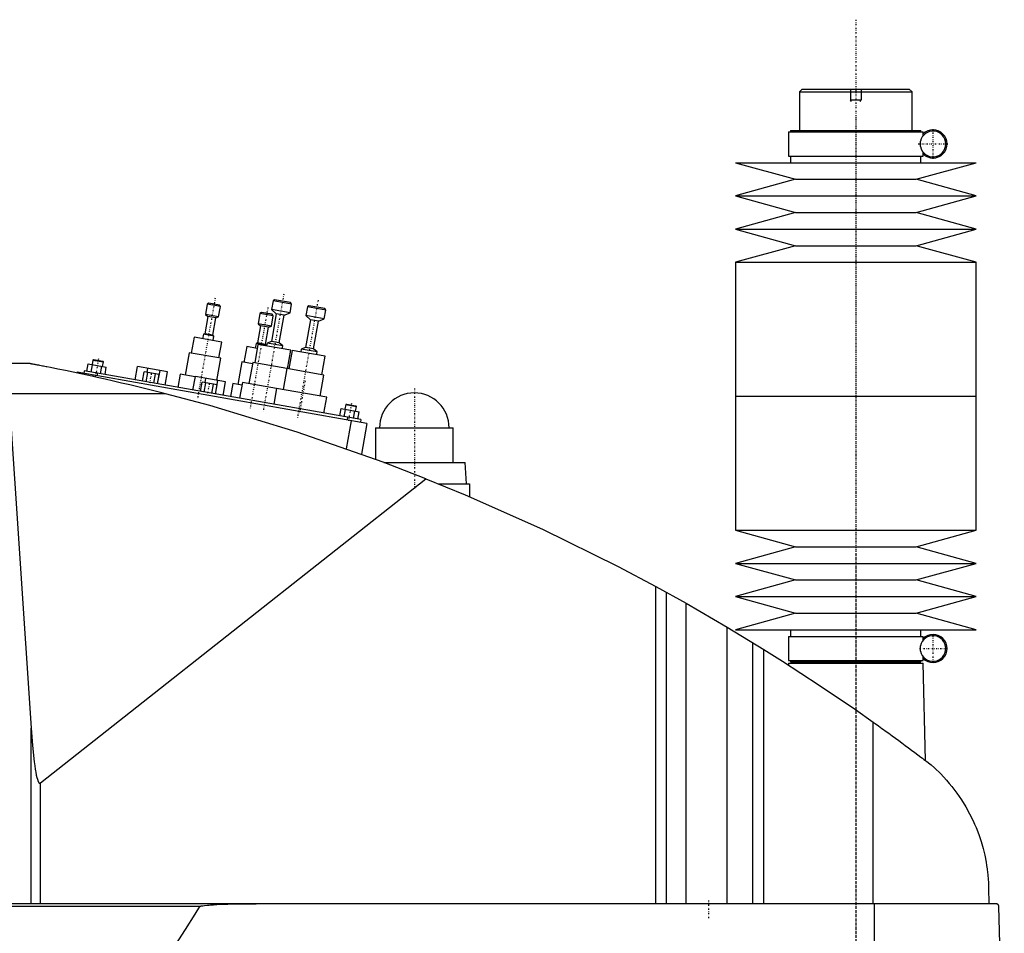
# Model space of a CAD drawing. Extents: x -186 to 706, y -123 to 447.
# Tile 3 of 3: x 338 to 706, y 106 to 447. Entities that reach past the tile are written whole.
import ezdxf

# ---------------------------------------------------------------- set-up
doc = ezdxf.new("R2010")
doc.units = 0
doc.linetypes.add('CENTER', pattern=[1.5, 0.45, -0.5, 0.05, -0.5])
for name, color, linetype in [('AM_0', 7, 'CONTINUOUS'), ('AM_10', 7, 'CONTINUOUS'), ('AM_7', 7, 'CENTER')]:
    doc.layers.add(name, color=color, linetype=linetype)

msp = doc.modelspace()

# ---------------------------------------------------------------- linework, layer by layer
at = {"layer": 'AM_0', "color": 7, "linetype": 'CONTINUOUS'}
for p, q in [((630, 421), (629, 420)), ((629, 420), (629, 405.5)), ((629, 420), (671, 420)), ((630, 421), (670, 421)), ((671, 420), (670, 421)), ((671, 405.5), (671, 420)), ((624.85, 405), (624.85, 396)), ((624.85, 405), (675.15, 405)), ((625.65, 405.5), (625.65, 405)), ((625.65, 405.5), (674.35, 405.5)), ((674.35, 405), (674.35, 405.5)), ((675.15, 403.56), (675.15, 405)), ((674.16, 399.5), (674.16, 401.5)), ((675.15, 396), (675.15, 397.44)), ((624.85, 396), (675.15, 396)), ((625.65, 396), (625.65, 393.5)), ((674.35, 393.5), (674.35, 396)), ((605, 393.5), (627.5, 387.3)), ((605, 393.5), (695, 393.5)), ((672.5, 387.3), (695, 393.5)), ((627.5, 387.3), (605, 381.1)), ((627.5, 387.3), (672.5, 387.3)), ((695, 381.1), (672.5, 387.3)), ((605, 381.1), (627.5, 374.9)), ((605, 381.1), (695, 381.1)), ((672.5, 374.9), (695, 381.1)), ((627.5, 374.9), (605, 368.7)), ((627.5, 374.9), (672.5, 374.9)), ((695, 368.7), (672.5, 374.9)), ((605, 368.7), (627.5, 362.5)), ((605, 368.7), (695, 368.7)), ((672.5, 362.5), (695, 368.7)), ((627.5, 362.5), (605, 356.3)), ((627.5, 362.5), (672.5, 362.5)), ((695, 356.3), (672.5, 362.5)), ((605, 356.3), (605, 306.25)), ((605, 356.3), (695, 356.3)), ((695, 306.25), (695, 356.3)), ((432.79, 342.27), (432.21, 341.87)), ((438.69, 341.23), (432.79, 342.27)), ((407.62, 340.62), (406.94, 336.78)), ((408.2, 341.03), (407.62, 340.62)), ((412.54, 339.75), (407.62, 340.62)), ((412.13, 340.33), (408.2, 341.03)), ((411.86, 335.91), (412.54, 339.75)), ((412.54, 339.75), (412.13, 340.33)), ((432.21, 341.87), (431.63, 338.62)), ((431.63, 338.62), (433.39, 337.09)), ((438.53, 337.4), (431.63, 338.62)), ((439.1, 340.65), (432.21, 341.87)), ((438.53, 337.4), (439.1, 340.65)), ((439.1, 340.65), (438.69, 341.23)), ((445.01, 339.61), (444.44, 336.36)), ((445.59, 340.02), (445.01, 339.61)), ((451.9, 338.4), (445.01, 339.61)), ((451.5, 338.97), (445.59, 340.02)), ((451.9, 338.4), (451.5, 338.97)), ((407.82, 336.01), (406.69, 329.61)), ((406.94, 336.78), (407.82, 336.01)), ((411.86, 335.91), (406.94, 336.78)), ((410.77, 335.49), (407.82, 336.01)), ((409.65, 329.09), (410.77, 335.49)), ((410.77, 335.49), (411.86, 335.91)), ((427.31, 337.15), (426.64, 333.31)), ((427.89, 337.55), (427.31, 337.15)), ((432.24, 336.28), (427.31, 337.15)), ((431.83, 336.86), (427.89, 337.55)), ((431.56, 332.44), (432.24, 336.28)), ((433.39, 337.09), (431.57, 326.75)), ((432.24, 336.28), (431.83, 336.86)), ((436.35, 336.57), (433.39, 337.09)), ((434.53, 326.23), (436.35, 336.57)), ((436.35, 336.57), (438.53, 337.4)), ((444.44, 336.36), (446.2, 334.83)), ((451.33, 335.15), (444.44, 336.36)), ((449.15, 334.31), (451.33, 335.15)), ((451.33, 335.15), (451.9, 338.4)), ((427.52, 332.54), (426.39, 326.14)), ((426.64, 333.31), (427.52, 332.54)), ((431.56, 332.44), (426.64, 333.31)), ((430.47, 332.02), (427.52, 332.54)), ((429.34, 325.62), (430.47, 332.02)), ((430.47, 332.02), (431.56, 332.44)), ((446.2, 334.83), (444.37, 324.49)), ((449.15, 334.31), (446.2, 334.83)), ((447.33, 323.97), (449.15, 334.31)), ((402.65, 328.29), (401.61, 322.39)), ((412.99, 326.47), (402.65, 328.29)), ((406.15, 329.4), (405.85, 327.73)), ((406.69, 329.61), (406.15, 329.4)), ((410.09, 328.71), (406.15, 329.4)), ((409.65, 329.09), (406.69, 329.61)), ((410.09, 328.71), (409.65, 329.09)), ((409.79, 327.04), (410.09, 328.71)), ((411.95, 320.56), (412.99, 326.47)), ((422.35, 324.82), (421.3, 318.91)), ((426.28, 324.13), (422.35, 324.82)), ((426.55, 325.6), (425.33, 318.71)), ((425.84, 325.93), (425.55, 324.26)), ((426.39, 326.14), (425.84, 325.93)), ((429.78, 325.24), (425.84, 325.93)), ((429.34, 325.62), (426.39, 326.14)), ((438.86, 323.43), (426.55, 325.6)), ((429.78, 325.24), (429.34, 325.62)), ((429.94, 326.12), (429.75, 325.04)), ((429.75, 325.04), (429.78, 325.24)), ((431.57, 326.75), (429.94, 326.12)), ((435.85, 325.08), (429.94, 326.12)), ((434.53, 326.23), (431.57, 326.75)), ((435.85, 325.08), (434.53, 326.23)), ((435.66, 324), (435.85, 325.08)), ((442.74, 323.87), (442.55, 322.78)), ((444.37, 324.49), (442.74, 323.87)), ((448.65, 322.82), (442.74, 323.87)), ((447.33, 323.97), (444.37, 324.49)), ((448.65, 322.82), (447.33, 323.97)), ((400.87, 322.52), (399.39, 314.15)), ((412.69, 320.43), (400.87, 322.52)), ((411.23, 312.16), (412.69, 320.43)), ((437.64, 316.54), (438.86, 323.43)), ((439.35, 323.35), (438.13, 316.45)), ((451.66, 321.18), (439.35, 323.35)), ((448.46, 321.74), (448.65, 322.82)), ((450.44, 314.28), (451.66, 321.18)), ((340.94, 318.5), (213.33, 318.5)), ((362.56, 315.56), (363.05, 318.32)), ((363.05, 318.32), (369.87, 317.12)), ((364.27, 315.26), (364.75, 318.02)), ((364.85, 319.78), (364.54, 318.06)), ((365.14, 319.98), (364.85, 319.78)), ((364.85, 319.78), (368.79, 319.08)), ((365.14, 319.98), (368.58, 319.37)), ((367.68, 314.66), (368.17, 317.42)), ((368.48, 317.36), (368.79, 319.08)), ((368.79, 319.08), (368.58, 319.37)), ((369.39, 314.36), (369.87, 317.12)), ((380.6, 312.38), (381.49, 317.4)), ((392.71, 315.42), (381.49, 317.4)), ((385.14, 315.14), (385.42, 316.71)), ((420.57, 319.04), (419.09, 310.67)), ((424.5, 318.35), (420.57, 319.04)), ((424.59, 318.84), (423.2, 310.96)), ((437.4, 316.58), (424.59, 318.84)), ((437.39, 316.58), (436, 308.71)), ((451.18, 314.15), (437.39, 316.58)), ((358.96, 315.18), (358.91, 314.91)), ((467.29, 296.08), (358.96, 315.18)), ((361.6, 315.73), (361.42, 314.75)), ((465, 297.5), (361.6, 315.73)), ((364.87, 314.14), (364.78, 313.64)), ((366.52, 314.86), (366.35, 313.88)), ((383.37, 311.89), (383.98, 315.34)), ((389.67, 314.34), (383.98, 315.34)), ((384.79, 311.64), (385.4, 315.09)), ((387.64, 311.14), (388.24, 314.59)), ((389.06, 310.89), (389.95, 315.91)), ((389.06, 310.89), (389.67, 314.34)), ((391.83, 310.4), (392.71, 315.42)), ((397.42, 314.49), (396.56, 309.57)), ((403.13, 313.49), (397.42, 314.49)), ((402.27, 308.56), (403.15, 313.58)), ((414.38, 311.6), (403.15, 313.58)), ((406.81, 311.32), (407.08, 312.89)), ((449.79, 306.27), (451.18, 314.15)), ((405.04, 308.07), (405.65, 311.52)), ((411.33, 310.52), (405.65, 311.52)), ((406.46, 307.82), (407.07, 311.27)), ((409.3, 307.32), (409.91, 310.77)), ((410.72, 307.07), (411.33, 310.52)), ((410.73, 307.07), (411.61, 312.09)), ((413.49, 306.58), (414.38, 311.6)), ((417.12, 311.02), (416.25, 306.1)), ((420.57, 310.41), (417.12, 311.02)), ((420.74, 311.4), (419.7, 305.49)), ((433.54, 309.14), (420.74, 311.4)), ((433.54, 309.14), (432.5, 303.23)), ((452.25, 305.84), (433.54, 309.14)), ((392.03, 307.16), (333.43, 307.16)), ((333.43, 307.16), (341.83, 182.23)), ((451.21, 299.93), (452.25, 305.84)), ((605, 306.25), (605, 256.2)), ((605, 306.25), (695, 306.25)), ((605, 306.25), (695, 306.25)), ((695, 256.2), (695, 306.25)), ((459.39, 303.1), (459.08, 301.38)), ((459.68, 303.31), (459.39, 303.1)), ((459.39, 303.1), (463.33, 302.41)), ((459.68, 303.31), (463.12, 302.7)), ((463.02, 300.69), (463.33, 302.41)), ((463.33, 302.41), (463.12, 302.7)), ((457.1, 298.89), (457.59, 301.64)), ((457.59, 301.64), (464.41, 300.44)), ((458.81, 298.59), (459.3, 301.34)), ((460.08, 298.37), (459.9, 297.38)), ((462.22, 297.99), (462.71, 300.74)), ((463.93, 297.69), (464.41, 300.44)), ((461.38, 297.12), (459.53, 286.63)), ((465, 297.5), (464.83, 296.52)), ((467.29, 296.08), (465.26, 284.59)), ((470.5, 294.5), (470.5, 282.67)), ((470.5, 294.5), (499.5, 294.5)), ((499.5, 281.5), (499.5, 294.5)), ((473.65, 281.5), (504, 281.5)), ((504.5, 273.5), (504, 281.5)), ((345.22, 161.75), (489.33, 275.44)), ((494.16, 273.5), (505.65, 273.5)), ((505.65, 273.5), (505.65, 268.73)), ((605, 256.2), (627.5, 250)), ((605, 256.2), (695, 256.2)), ((672.5, 250), (695, 256.2)), ((627.5, 250), (605, 243.8)), ((627.5, 250), (672.5, 250)), ((695, 243.8), (672.5, 250)), ((605, 243.8), (627.5, 237.6)), ((605, 243.8), (695, 243.8)), ((672.5, 237.6), (695, 243.8)), ((627.5, 237.6), (605, 231.4)), ((627.5, 237.6), (672.5, 237.6)), ((695, 231.4), (672.5, 237.6)), ((575.22, 116.6), (575.22, 235.17)), ((575.22, 235.17), (586.56, 228.89)), ((579.22, 116.6), (579.22, 232.98)), ((586.56, 116.6), (586.56, 228.89)), ((586.56, 228.89), (601.96, 219.97)), ((605, 231.4), (627.5, 225.2)), ((605, 231.4), (695, 231.4)), ((672.5, 225.2), (695, 231.4)), ((627.5, 225.2), (605, 219)), ((627.5, 225.2), (672.5, 225.2)), ((695, 219), (672.5, 225.2)), ((601.96, 116.6), (601.96, 219.97)), ((601.96, 219.97), (615.65, 211.64)), ((605, 219), (695, 219)), ((625.65, 219), (625.65, 216.5)), ((674.35, 216.5), (674.35, 219)), ((611.52, 116.6), (611.52, 214.2)), ((624.85, 216.5), (624.85, 207.5)), ((624.85, 216.5), (675.15, 216.5)), ((675.15, 215.06), (675.15, 216.5)), ((615.65, 116.6), (615.65, 211.64)), ((674.16, 211), (674.16, 213)), ((624.83, 206.5), (624.81, 205.86)), ((624.83, 206.5), (675.17, 206.5)), ((624.85, 207.5), (675.15, 207.5)), ((625.65, 207.5), (625.65, 207)), ((625.65, 207), (674.35, 207)), ((625.83, 207), (625.83, 206.5)), ((674.17, 206.5), (674.17, 207)), ((674.35, 207), (674.35, 207.5)), ((675.15, 207.5), (675.15, 208.94)), ((676.04, 170.15), (675.17, 206.5)), ((656.53, 116.6), (656.53, 184.45)), ((341.83, 116.6), (341.83, 182.23)), ((345.22, 116.6), (345.22, 161.75)), ((699.63, 122.62), (699.77, 116.6)), ((702.45, 116.6), (132.05, 116.6)), ((404.88, 115.63), (188.61, 115.63)), ((657.01, 34.5), (657.01, 116.6)), ((705.5, 34.5), (703.45, 115.63))]:
    msp.add_line(p, q, dxfattribs=at)
for points in [[(392.03, 307.16, 0), (390.59, 307.53, 0), (387.67, 308.27, 0), (384.69, 309.01, 0), (383.19, 309.37, 0), (381.68, 309.74, 0), (378.64, 310.47, 0), (375.58, 311.19, 0), (372.52, 311.91, 0), (369.46, 312.6, 0), (366.41, 313.28, 0), (364.9, 313.62, 0), (363.39, 313.95, 0), (360.41, 314.59, 0), (357.47, 315.21, 0), (354.59, 315.81, 0), (351.78, 316.39, 0), (349.05, 316.93, 0), (347.64, 317.21, 0), (347.41, 317.26, 0), (346.93, 317.35, 0), (346.46, 317.44, 0), (346.22, 317.49, 0), (345.99, 317.53, 0), (345.52, 317.63, 0), (345.06, 317.71, 0), (344.6, 317.8, 0), (344.16, 317.89, 0), (343.73, 317.97, 0), (343.52, 318.01, 0), (343.31, 318.05, 0), (342.91, 318.13, 0), (342.53, 318.2, 0), (342.32, 318.24, 0), (342.26, 318.25, 0), (342.2, 318.26, 0), (342.17, 318.27, 0), (342.14, 318.27, 0), (342.08, 318.28, 0), (342.03, 318.29, 0), (341.97, 318.31, 0), (341.91, 318.32, 0), (341.86, 318.33, 0), (341.83, 318.33, 0), (341.8, 318.34, 0), (341.74, 318.35, 0), (341.69, 318.36, 0), (341.64, 318.37, 0), (341.58, 318.38, 0), (341.53, 318.39, 0), (341.51, 318.39, 0), (341.48, 318.4, 0), (341.44, 318.41, 0), (341.39, 318.41, 0), (341.37, 318.42, 0), (341.35, 318.42, 0), (341.3, 318.43, 0), (341.26, 318.44, 0), (341.24, 318.44, 0), (341.22, 318.45, 0), (341.19, 318.45, 0), (341.15, 318.46, 0), (341.12, 318.47, 0), (341.09, 318.47, 0), (341.06, 318.48, 0), (341.05, 318.48, 0), (341.04, 318.48, 0), (341.02, 318.48, 0), (341, 318.49, 0), (340.98, 318.49, 0), (340.96, 318.49, 0), (340.95, 318.5, 0), (340.95, 318.5, 0), (340.94, 318.5, 0), (340.94, 318.5, 0), (340.94, 318.5, 0), (340.94, 318.5, 0)], [(489.33, 275.44, 0), (473.4, 281.59, 0), (441.19, 292.86, 0), (408.52, 302.74, 0), (392.03, 307.16, 0)], [(489.33, 275.44, 0), (503.96, 269.45, 0), (532.87, 256.58, 0), (561.24, 242.59, 0), (575.22, 235.17, 0)], [(615.65, 211.64, 0), (622.58, 207.29, 0), (636.3, 198.36, 0), (649.84, 189.16, 0), (656.53, 184.45, 0)], [(656.53, 184.45, 0), (657.18, 184, 0), (658.46, 183.08, 0), (659.75, 182.16, 0), (660.38, 181.7, 0), (661.02, 181.24, 0), (662.29, 180.33, 0), (663.54, 179.42, 0), (664.79, 178.51, 0), (666.03, 177.6, 0), (667.25, 176.7, 0), (667.86, 176.26, 0), (668.47, 175.81, 0), (669.67, 174.92, 0), (670.86, 174.04, 0), (672.03, 173.16, 0), (673.19, 172.3, 0), (674.33, 171.44, 0), (674.89, 171.01, 0), (675.45, 170.59, 0), (676.56, 169.75, 0), (677.65, 168.93, 0), (678.19, 168.52, 0)], [(341.83, 182.23, 0), (342.32, 175.77, 0), (342.95, 169.66, 0), (343.13, 168.22, 0), (343.32, 166.92, 0), (343.42, 166.32, 0), (343.52, 165.75, 0), (343.71, 164.73, 0), (343.91, 163.86, 0), (344.11, 163.13, 0), (344.22, 162.77, 0), (344.26, 162.67, 0), (344.29, 162.59, 0), (344.31, 162.54, 0), (344.32, 162.5, 0), (344.36, 162.42, 0), (344.39, 162.34, 0), (344.42, 162.27, 0), (344.46, 162.2, 0), (344.49, 162.14, 0), (344.51, 162.11, 0), (344.52, 162.08, 0), (344.56, 162.02, 0), (344.59, 161.97, 0), (344.61, 161.94, 0), (344.63, 161.92, 0), (344.66, 161.88, 0), (344.69, 161.84, 0), (344.71, 161.82, 0), (344.73, 161.8, 0), (344.76, 161.77, 0), (344.78, 161.75, 0), (344.79, 161.75, 0), (344.79, 161.74, 0), (344.79, 161.74, 0), (344.8, 161.74, 0), (344.8, 161.74, 0), (344.81, 161.73, 0), (344.81, 161.73, 0), (344.82, 161.72, 0), (344.83, 161.72, 0), (344.83, 161.72, 0), (344.83, 161.72, 0), (344.84, 161.71, 0), (344.84, 161.71, 0), (344.85, 161.71, 0), (344.85, 161.7, 0), (344.86, 161.7, 0), (344.86, 161.7, 0), (344.87, 161.7, 0), (344.87, 161.7, 0), (344.88, 161.69, 0), (344.88, 161.69, 0), (344.89, 161.69, 0), (344.89, 161.69, 0), (344.9, 161.69, 0), (344.9, 161.68, 0), (344.9, 161.68, 0), (344.91, 161.68, 0), (344.91, 161.68, 0), (344.92, 161.68, 0), (344.92, 161.68, 0), (344.93, 161.68, 0), (344.93, 161.68, 0), (344.93, 161.67, 0), (344.94, 161.67, 0), (344.94, 161.67, 0), (344.95, 161.67, 0), (344.96, 161.67, 0), (344.96, 161.67, 0), (344.96, 161.67, 0), (344.97, 161.67, 0), (344.97, 161.67, 0), (344.98, 161.67, 0), (344.98, 161.67, 0), (344.99, 161.67, 0), (344.99, 161.67, 0), (345, 161.67, 0), (345, 161.67, 0), (345.01, 161.67, 0), (345.01, 161.67, 0), (345.02, 161.67, 0), (345.02, 161.67, 0), (345.03, 161.67, 0), (345.03, 161.67, 0), (345.03, 161.67, 0), (345.04, 161.67, 0), (345.05, 161.67, 0), (345.05, 161.67, 0), (345.06, 161.67, 0), (345.06, 161.67, 0), (345.07, 161.67, 0), (345.07, 161.67, 0), (345.07, 161.68, 0), (345.08, 161.68, 0), (345.08, 161.68, 0), (345.09, 161.68, 0), (345.1, 161.68, 0), (345.1, 161.68, 0), (345.1, 161.68, 0), (345.11, 161.69, 0), (345.11, 161.69, 0), (345.12, 161.69, 0), (345.12, 161.69, 0), (345.12, 161.69, 0), (345.13, 161.7, 0), (345.13, 161.7, 0), (345.14, 161.7, 0), (345.14, 161.7, 0), (345.15, 161.71, 0), (345.15, 161.71, 0), (345.16, 161.71, 0), (345.16, 161.71, 0), (345.17, 161.72, 0), (345.17, 161.72, 0), (345.17, 161.72, 0), (345.18, 161.73, 0), (345.19, 161.73, 0), (345.19, 161.73, 0), (345.2, 161.74, 0), (345.2, 161.74, 0), (345.2, 161.74, 0), (345.21, 161.75, 0), (345.21, 161.75, 0), (345.22, 161.75, 0)], [(678.19, 168.52, 0), (679.41, 167.42, 0), (681.74, 165.15, 0), (683.91, 162.81, 0), (684.94, 161.61, 0), (685.93, 160.4, 0), (687.8, 157.92, 0), (689.52, 155.41, 0), (691.09, 152.85, 0), (692.52, 150.27, 0), (693.8, 147.67, 0), (694.38, 146.37, 0), (694.93, 145.07, 0), (695.93, 142.48, 0), (696.8, 139.89, 0), (697.54, 137.32, 0), (698.16, 134.76, 0), (698.67, 132.21, 0), (698.88, 130.94, 0), (699.07, 129.67, 0), (699.26, 128.15, 0), (699.31, 127.72, 0), (699.35, 127.27, 0), (699.37, 127.05, 0), (699.39, 126.83, 0), (699.43, 126.37, 0), (699.47, 125.91, 0), (699.5, 125.44, 0), (699.53, 124.96, 0), (699.56, 124.47, 0), (699.58, 124.22, 0), (699.59, 123.97, 0), (699.61, 123.44, 0), (699.63, 122.9, 0), (699.63, 122.62, 0)], [(340.31, 35.5, 0), (342.11, 37.02, 0), (345.69, 40.19, 0), (349.28, 43.52, 0), (351.08, 45.24, 0), (352.87, 47.01, 0), (356.46, 50.66, 0), (360.05, 54.47, 0), (363.63, 58.44, 0), (367.22, 62.57, 0), (370.81, 66.86, 0), (372.6, 69.07, 0), (374.39, 71.31, 0), (377.98, 75.92, 0), (381.57, 80.7, 0), (385.15, 85.63, 0), (388.74, 90.72, 0), (392.33, 95.98, 0), (394.12, 98.66, 0), (395.91, 101.39, 0), (399.5, 106.96, 0), (403.09, 112.7, 0), (404.88, 115.63, 0)], [(404.88, 115.63, 0), (404.88, 115.63, 0), (404.88, 115.63, 0), (404.88, 115.63, 0), (404.88, 115.63, 0), (404.88, 115.63, 0), (404.88, 115.63, 0), (404.88, 115.63, 0), (404.88, 115.63, 0), (404.89, 115.64, 0), (404.89, 115.64, 0), (404.89, 115.64, 0), (404.89, 115.65, 0), (404.9, 115.65, 0), (404.9, 115.65, 0), (404.9, 115.66, 0), (404.91, 115.66, 0), (404.91, 115.66, 0), (404.91, 115.66, 0), (404.92, 115.66, 0), (404.92, 115.67, 0), (404.93, 115.67, 0), (404.93, 115.67, 0), (404.94, 115.68, 0), (404.94, 115.68, 0), (404.94, 115.68, 0), (404.94, 115.68, 0), (404.95, 115.68, 0), (404.95, 115.69, 0), (404.97, 115.69, 0), (405, 115.71, 0), (405.03, 115.72, 0), (405.06, 115.73, 0), (405.09, 115.74, 0), (405.12, 115.75, 0), (405.13, 115.75, 0), (405.15, 115.76, 0), (405.18, 115.76, 0), (405.21, 115.77, 0), (405.31, 115.8, 0), (405.41, 115.82, 0), (405.5, 115.83, 0), (405.7, 115.87, 0), (405.89, 115.9, 0), (406.58, 115.98, 0), (407.7, 116.09, 0), (408.26, 116.13, 0), (408.82, 116.17, 0), (409.97, 116.24, 0), (411.14, 116.3, 0), (415.33, 116.45, 0), (422.51, 116.59, 0), (425.92, 116.6, 0)], [(703.45, 115.63, 0), (703.45, 115.63, 0), (703.45, 115.63, 0), (703.45, 115.64, 0), (703.45, 115.64, 0), (703.45, 115.64, 0), (703.45, 115.65, 0), (703.45, 115.65, 0), (703.45, 115.66, 0), (703.45, 115.67, 0), (703.45, 115.67, 0), (703.45, 115.67, 0), (703.45, 115.68, 0), (703.45, 115.68, 0), (703.45, 115.69, 0), (703.45, 115.69, 0), (703.45, 115.7, 0), (703.44, 115.7, 0), (703.44, 115.71, 0), (703.44, 115.71, 0), (703.44, 115.71, 0), (703.44, 115.72, 0), (703.44, 115.72, 0), (703.44, 115.72, 0), (703.44, 115.73, 0), (703.44, 115.73, 0), (703.44, 115.74, 0), (703.44, 115.74, 0), (703.44, 115.74, 0), (703.44, 115.75, 0), (703.44, 115.75, 0), (703.44, 115.76, 0), (703.44, 115.76, 0), (703.44, 115.77, 0), (703.44, 115.77, 0), (703.43, 115.77, 0), (703.43, 115.78, 0), (703.43, 115.79, 0), (703.43, 115.82, 0), (703.42, 115.84, 0), (703.41, 115.87, 0), (703.41, 115.88, 0), (703.41, 115.89, 0), (703.4, 115.91, 0), (703.39, 115.93, 0), (703.39, 115.95, 0), (703.38, 115.97, 0), (703.37, 115.99, 0), (703.37, 116, 0), (703.36, 116.01, 0), (703.35, 116.03, 0), (703.35, 116.04, 0), (703.34, 116.05, 0), (703.34, 116.06, 0), (703.33, 116.08, 0), (703.32, 116.09, 0), (703.32, 116.1, 0), (703.31, 116.11, 0), (703.3, 116.12, 0), (703.3, 116.13, 0), (703.27, 116.18, 0), (703.21, 116.24, 0), (703.16, 116.3, 0), (703.1, 116.36, 0), (703.05, 116.4, 0), (703.02, 116.42, 0), (702.99, 116.44, 0), (702.93, 116.48, 0), (702.86, 116.51, 0), (702.8, 116.54, 0), (702.74, 116.56, 0), (702.67, 116.57, 0), (702.64, 116.58, 0), (702.61, 116.59, 0), (702.54, 116.6, 0), (702.48, 116.6, 0), (702.45, 116.6, 0)]]:
    msp.add_polyline3d(points, dxfattribs=at)
for centre, radius, start, end in [((678.85, 400.5), 4.8, 192.0755, 167.9245), ((678.85, 400.5), 5.25, 225.1897, 134.8103), ((485, 294.5), 13, 0, 180), ((678.85, 212), 5.25, 225.1897, 134.8103), ((678.85, 212), 4.8, 192.0755, 167.9245)]:
    msp.add_arc(centre, radius, start, end, dxfattribs=at)
at = {"layer": 'AM_10', "color": 7, "linetype": 'CONTINUOUS'}
for p, q in [((648, 421), (648, 417)), ((652, 421), (652, 417)), ((648.38, 416.34), (648, 417)), ((648, 417), (652, 417)), ((651.62, 416.34), (652, 417))]:
    msp.add_line(p, q, dxfattribs=at)
at = {"layer": 'AM_7', "color": 4, "linetype": 'CENTER'}
for p, q in [((650, 446.93), (650, -123.42)), ((650, 410.46), (650, 301.29)), ((678.85, 394.99), (678.85, 406.01)), ((673.34, 400.5), (684.36, 400.5)), ((410.56, 342.91), (403.89, 305.08)), ((436.21, 344.4), (428.41, 300.19)), ((430.26, 339.44), (423.58, 301.6)), ((449.01, 342.14), (441.22, 297.94)), ((366.96, 320.27), (365.81, 313.72)), ((386.18, 311.22), (386.85, 315.01)), ((407.85, 307.4), (408.52, 311.19)), ((444.2, 311.99), (442.04, 299.74)), ((485, 309.2), (485, 271.8)), ((650, 311.21), (650, 202.04)), ((461.51, 303.59), (460.35, 297.04)), ((471.35, 294.5), (498.65, 294.5)), ((650, 247.5), (650, -82.5)), ((678.85, 206.96), (678.85, 217.04)), ((673.81, 212), (683.89, 212)), ((595, 117.9), (595, 111.3))]:
    msp.add_line(p, q, dxfattribs=at)

doc.saveas('drawing.dxf')
